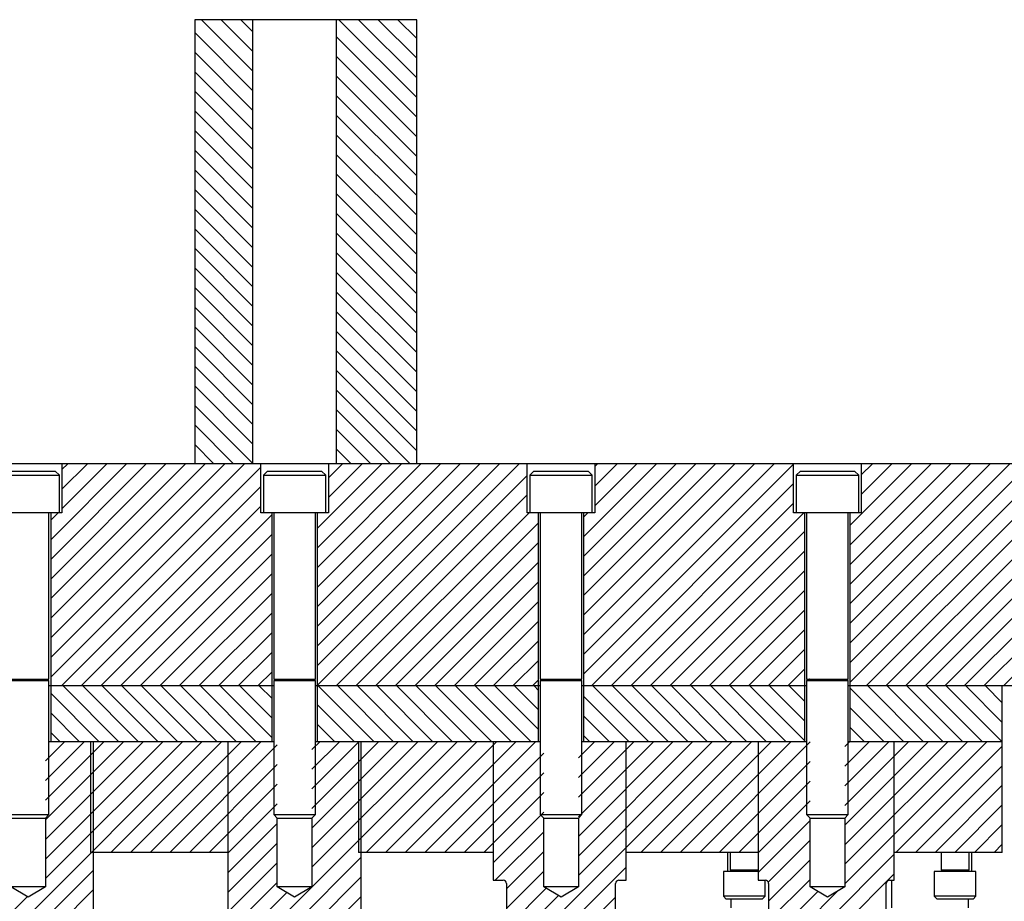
# Model space of a CAD drawing. Header units: inches. Extents: x 1772 to 2706, y -534 to -52.
# Tile 201 of 256: x 1893 to 1902, y -402 to -394. Entities that reach past the tile are written whole.
import ezdxf

# ---------------------------------------------------------------- set-up
doc = ezdxf.new("R2010")
doc.units = ezdxf.units.IN
doc.header["$LTSCALE"] = 0.5
doc.header["$MEASUREMENT"] = 0
doc.layers.add('SID-M-F', color=202, linetype='Continuous')
doc.layers.add('SID-M-S', color=105, linetype='Continuous')

msp = doc.modelspace()

# ---------------------------------------------------------------- linework, layer by layer
at = {"layer": 'SID-M-F', "linetype": 'Continuous'}
for p, q in [((1894.90341, -394.18356), (1894.44063, -393.72078)), ((1894.90341, -394.00678), (1894.61741, -393.72078)), ((1894.90341, -393.83001), (1894.79418, -393.72078)), ((1896.37841, -394.42112), (1895.67807, -393.72078)), ((1896.37841, -394.24435), (1895.85484, -393.72078)), ((1896.37841, -394.06757), (1896.03162, -393.72078)), ((1896.37841, -393.89079), (1896.2084, -393.72078)), ((1894.90341, -394.36034), (1894.37841, -393.83534)), ((1896.37841, -394.5979), (1895.65341, -393.8729)), ((1894.90341, -394.53711), (1894.37841, -394.01211)), ((1896.37841, -394.77468), (1895.65341, -394.04968)), ((1894.90341, -394.71389), (1894.37841, -394.18889)), ((1896.37841, -394.95145), (1895.65341, -394.22645)), ((1894.90341, -394.89067), (1894.37841, -394.36567)), ((1896.37841, -395.12823), (1895.65341, -394.40323)), ((1894.90341, -395.06744), (1894.37841, -394.54244)), ((1896.37841, -395.30501), (1895.65341, -394.58001)), ((1894.90341, -395.24422), (1894.37841, -394.71922)), ((1896.37841, -395.48178), (1895.65341, -394.75678)), ((1894.90341, -395.421), (1894.37841, -394.896)), ((1896.37841, -395.65856), (1895.65341, -394.93356)), ((1894.90341, -395.59777), (1894.37841, -395.07277)), ((1896.37841, -395.83534), (1895.65341, -395.11034)), ((1894.90341, -395.77455), (1894.37841, -395.24955)), ((1896.37841, -396.01211), (1895.65341, -395.28711)), ((1894.90341, -395.95133), (1894.37841, -395.42633)), ((1896.37841, -396.18889), (1895.65341, -395.46389)), ((1894.90341, -396.1281), (1894.37841, -395.6031)), ((1896.37841, -396.36567), (1895.65341, -395.64067)), ((1894.90341, -396.30488), (1894.37841, -395.77988)), ((1896.37841, -396.54244), (1895.65341, -395.81744)), ((1894.90341, -396.48166), (1894.37841, -395.95666)), ((1896.37841, -396.71922), (1895.65341, -395.99422)), ((1894.90341, -396.65843), (1894.37841, -396.13343)), ((1896.37841, -396.896), (1895.65341, -396.171)), ((1894.90341, -396.83521), (1894.37841, -396.31021)), ((1896.37841, -397.07277), (1895.65341, -396.34777)), ((1894.90341, -397.01199), (1894.37841, -396.48699)), ((1896.37841, -397.24955), (1895.65341, -396.52455)), ((1894.90341, -397.18876), (1894.37841, -396.66376)), ((1896.37841, -397.42633), (1895.65341, -396.70133)), ((1894.90341, -397.36554), (1894.37841, -396.84054)), ((1896.37841, -397.6031), (1895.65341, -396.8781)), ((1894.90341, -397.54232), (1894.37841, -397.01732)), ((1896.31931, -397.72078), (1895.65341, -397.05488)), ((1894.90341, -397.71909), (1894.37841, -397.19409)), ((1896.14253, -397.72078), (1895.65341, -397.23166)), ((1894.72832, -397.72078), (1894.37841, -397.37087)), ((1895.96576, -397.72078), (1895.65341, -397.40843)), ((1894.55154, -397.72078), (1894.37841, -397.54765)), ((1895.78898, -397.72078), (1895.65341, -397.58521)), ((1893.08141, -398.40459), (1893.76521, -397.72078)), ((1893.08141, -398.58136), (1893.94199, -397.72078)), ((1893.08141, -398.75814), (1894.11876, -397.72078)), ((1893.08141, -398.93492), (1894.29554, -397.72078)), ((1893.08141, -399.11169), (1894.47232, -397.72078)), ((1893.08141, -399.28847), (1894.64909, -397.72078)), ((1893.08141, -399.46525), (1894.82587, -397.72078)), ((1893.08141, -399.64202), (1894.97391, -397.74952)), ((1893.18291, -397.77276), (1893.23488, -397.72078)), ((1893.18291, -397.94953), (1893.41166, -397.72078)), ((1893.18291, -398.12631), (1893.58843, -397.72078)), ((1895.48141, -398.30268), (1896.06331, -397.72078)), ((1895.48141, -398.47946), (1896.24008, -397.72078)), ((1895.48141, -398.65624), (1896.41686, -397.72078)), ((1895.48141, -398.83301), (1896.59364, -397.72078)), ((1895.48141, -399.00979), (1896.77041, -397.72078)), ((1895.48141, -399.18657), (1896.94719, -397.72078)), ((1895.48141, -399.36334), (1897.12397, -397.72078)), ((1895.48141, -399.54012), (1897.30074, -397.72078)), ((1895.58291, -397.84763), (1895.70975, -397.72078)), ((1895.58291, -398.02441), (1895.88653, -397.72078)), ((1897.88141, -398.37756), (1898.53818, -397.72078)), ((1897.88141, -398.55433), (1898.71496, -397.72078)), ((1897.88141, -398.73111), (1898.89173, -397.72078)), ((1897.88141, -398.90789), (1899.06851, -397.72078)), ((1897.88141, -399.08466), (1899.24529, -397.72078)), ((1897.88141, -399.26144), (1899.42206, -397.72078)), ((1897.88141, -399.43822), (1899.59884, -397.72078)), ((1897.88141, -399.61499), (1899.77391, -397.72249)), ((1897.98291, -397.74573), (1898.00785, -397.72078)), ((1897.98291, -397.9225), (1898.18463, -397.72078)), ((1897.98291, -398.09928), (1898.3614, -397.72078)), ((1900.28141, -398.27565), (1900.83628, -397.72078)), ((1900.28141, -398.45243), (1901.01305, -397.72078)), ((1900.28141, -398.62921), (1901.18983, -397.72078)), ((1900.28141, -398.80598), (1901.36661, -397.72078)), ((1900.28141, -398.98276), (1901.54338, -397.72078)), ((1900.28141, -399.15954), (1901.72016, -397.72078)), ((1900.28141, -399.33631), (1901.89694, -397.72078)), ((1900.28141, -399.51309), (1902.07371, -397.72078)), ((1900.28141, -399.68987), (1902.25049, -397.72078)), ((1900.38291, -397.8206), (1900.48272, -397.72078)), ((1900.38291, -397.99738), (1900.6595, -397.72078)), ((1900.42727, -399.72078), (1902.42727, -397.72078)), ((1900.60404, -399.72078), (1902.60404, -397.72078)), ((1900.78082, -399.72078), (1902.78082, -397.72078)), ((1900.9576, -399.72078), (1902.9576, -397.72078)), ((1901.13437, -399.72078), (1903.13437, -397.72078)), ((1901.31115, -399.72078), (1903.31115, -397.72078)), ((1901.48793, -399.72078), (1903.48793, -397.72078)), ((1901.6647, -399.72078), (1903.6647, -397.72078)), ((1895.48141, -399.7169), (1897.37391, -397.8244)), ((1893.17942, -399.72078), (1894.97391, -397.9263)), ((1897.95239, -399.72078), (1899.77391, -397.89927)), ((1895.6543, -399.72078), (1897.37391, -398.00117)), ((1893.3562, -399.72078), (1894.97391, -398.10308)), ((1898.12917, -399.72078), (1899.77391, -398.07605)), ((1893.08141, -398.22781), (1893.14843, -398.16078)), ((1893.53298, -399.72078), (1895.07541, -398.17835)), ((1895.83107, -399.72078), (1897.39107, -398.16078)), ((1897.88141, -398.20078), (1897.9214, -398.16078)), ((1898.30595, -399.72078), (1899.86595, -398.16078)), ((1896.00785, -399.72078), (1897.47541, -398.25323)), ((1893.70975, -399.72078), (1895.07541, -398.35513)), ((1898.48272, -399.72078), (1899.87541, -398.3281)), ((1896.18463, -399.72078), (1897.47541, -398.43)), ((1893.88653, -399.72078), (1895.07541, -398.53191)), ((1898.6595, -399.72078), (1899.87541, -398.50488)), ((1896.3614, -399.72078), (1897.47541, -398.60678)), ((1894.06331, -399.72078), (1895.07541, -398.70868)), ((1898.83628, -399.72078), (1899.87541, -398.68165)), ((1896.53818, -399.72078), (1897.47541, -398.78356)), ((1894.24008, -399.72078), (1895.07541, -398.88546)), ((1899.01305, -399.72078), (1899.87541, -398.85843)), ((1896.71496, -399.72078), (1897.47541, -398.96033)), ((1894.41686, -399.72078), (1895.07541, -399.06224)), ((1899.18983, -399.72078), (1899.87541, -399.03521)), ((1896.89173, -399.72078), (1897.47541, -399.13711)), ((1894.59364, -399.72078), (1895.07541, -399.23901)), ((1899.36661, -399.72078), (1899.87541, -399.21198)), ((1897.06851, -399.72078), (1897.47541, -399.31389)), ((1894.77041, -399.72078), (1895.07541, -399.41579)), ((1899.54338, -399.72078), (1899.87541, -399.38876)), ((1897.24529, -399.72078), (1897.47541, -399.49066)), ((1894.94719, -399.72078), (1895.07541, -399.59257)), ((1899.72016, -399.72078), (1899.87541, -399.56554)), ((1893.69279, -400.22078), (1893.19279, -399.72078)), ((1893.86956, -400.22078), (1893.36956, -399.72078)), ((1894.04634, -400.22078), (1893.54634, -399.72078)), ((1894.22312, -400.22078), (1893.72312, -399.72078)), ((1894.39989, -400.22078), (1893.89989, -399.72078)), ((1894.57667, -400.22078), (1894.07667, -399.72078)), ((1894.75345, -400.22078), (1894.25345, -399.72078)), ((1894.93022, -400.22078), (1894.43022, -399.72078)), ((1895.07541, -400.18919), (1894.607, -399.72078)), ((1895.07541, -400.01241), (1894.78378, -399.72078)), ((1895.07541, -399.83564), (1894.96055, -399.72078)), ((1895.99088, -400.22078), (1895.49088, -399.72078)), ((1896.16766, -400.22078), (1895.66766, -399.72078)), ((1896.34444, -400.22078), (1895.84444, -399.72078)), ((1896.52121, -400.22078), (1896.02121, -399.72078)), ((1896.69799, -400.22078), (1896.19799, -399.72078)), ((1896.87477, -400.22078), (1896.37477, -399.72078)), ((1897.05154, -400.22078), (1896.55154, -399.72078)), ((1897.22832, -400.22078), (1896.72832, -399.72078)), ((1897.4051, -400.22078), (1896.9051, -399.72078)), ((1897.47541, -400.11432), (1897.08187, -399.72078)), ((1897.47541, -399.93754), (1897.25865, -399.72078)), ((1897.42206, -399.72078), (1897.47541, -399.66744)), ((1897.47541, -399.76076), (1897.43543, -399.72078)), ((1898.46576, -400.22078), (1897.96576, -399.72078)), ((1898.64253, -400.22078), (1898.14253, -399.72078)), ((1898.81931, -400.22078), (1898.31931, -399.72078)), ((1898.99609, -400.22078), (1898.49609, -399.72078)), ((1899.17286, -400.22078), (1898.67286, -399.72078)), ((1899.34964, -400.22078), (1898.84964, -399.72078)), ((1899.52642, -400.22078), (1899.02642, -399.72078)), ((1899.70319, -400.22078), (1899.20319, -399.72078)), ((1899.87541, -400.21622), (1899.37997, -399.72078)), ((1899.87541, -400.03944), (1899.55675, -399.72078)), ((1899.87541, -399.86267), (1899.73352, -399.72078)), ((1900.94063, -400.22078), (1900.44063, -399.72078)), ((1901.11741, -400.22078), (1900.61741, -399.72078)), ((1901.29418, -400.22078), (1900.79418, -399.72078)), ((1901.47096, -400.22078), (1900.97096, -399.72078)), ((1901.64774, -400.22078), (1901.14774, -399.72078)), ((1901.65341, -400.04968), (1901.32451, -399.72078)), ((1901.65341, -399.8729), (1901.50129, -399.72078)), ((1893.51601, -400.22078), (1893.08141, -399.78618)), ((1898.28898, -400.22078), (1897.88141, -399.81321)), ((1900.76385, -400.22078), (1900.28141, -399.73834)), ((1895.81411, -400.22078), (1895.48141, -399.88808)), ((1893.33923, -400.22078), (1893.08141, -399.96296)), ((1898.1122, -400.22078), (1897.88141, -399.98999)), ((1900.58708, -400.22078), (1900.28141, -399.91511)), ((1895.63733, -400.22078), (1895.48141, -400.06486)), ((1893.16246, -400.22078), (1893.08141, -400.13973)), ((1897.93543, -400.22078), (1897.88141, -400.16676)), ((1900.4103, -400.22078), (1900.28141, -400.09189)), ((1892.29091, -402.37707), (1894.44719, -400.22078)), ((1893.03466, -400.39588), (1893.20975, -400.22078)), ((1893.03466, -400.57266), (1893.38653, -400.22078)), ((1893.03466, -400.74943), (1893.56331, -400.22078)), ((1893.03466, -400.92621), (1893.74008, -400.22078)), ((1893.03466, -401.10299), (1893.91686, -400.22078)), ((1893.03466, -401.27976), (1894.09364, -400.22078)), ((1893.03466, -401.45654), (1894.27041, -400.22078)), ((1893.62397, -401.22078), (1894.62397, -400.22078)), ((1893.80074, -401.22078), (1894.80074, -400.22078)), ((1893.97752, -401.22078), (1894.97752, -400.22078)), ((1894.1543, -401.22078), (1895.12216, -400.25292)), ((1894.67841, -402.28766), (1896.74529, -400.22078)), ((1895.43466, -400.29398), (1895.50785, -400.22078)), ((1895.43466, -400.47075), (1895.68463, -400.22078)), ((1895.43466, -400.64753), (1895.8614, -400.22078)), ((1895.43466, -400.82431), (1896.03818, -400.22078)), ((1895.43466, -401.00108), (1896.21496, -400.22078)), ((1895.43466, -401.17786), (1896.39173, -400.22078)), ((1895.43466, -401.35464), (1896.56851, -400.22078)), ((1895.92206, -401.22078), (1896.92206, -400.22078)), ((1896.09884, -401.22078), (1897.09884, -400.22078)), ((1896.27562, -401.22078), (1897.27562, -400.22078)), ((1896.45239, -401.22078), (1897.45239, -400.22078)), ((1897.18641, -402.25454), (1899.22016, -400.22078)), ((1897.83466, -400.36885), (1897.98272, -400.22078)), ((1897.83466, -400.54563), (1898.1595, -400.22078)), ((1897.83466, -400.7224), (1898.33628, -400.22078)), ((1897.83466, -400.89918), (1898.51305, -400.22078)), ((1897.83466, -401.07596), (1898.68983, -400.22078)), ((1897.83466, -401.25273), (1898.86661, -400.22078)), ((1897.83466, -401.42951), (1899.04338, -400.22078)), ((1898.39694, -401.22078), (1899.39694, -400.22078)), ((1898.57371, -401.22078), (1899.57371, -400.22078)), ((1898.75049, -401.22078), (1899.75049, -400.22078)), ((1898.92727, -401.22078), (1899.92216, -400.22589)), ((1900.23466, -400.26695), (1900.28082, -400.22078)), ((1900.23466, -400.44372), (1900.4576, -400.22078)), ((1900.23466, -400.6205), (1900.63437, -400.22078)), ((1900.23466, -400.79728), (1900.81115, -400.22078)), ((1900.23466, -400.97405), (1900.98793, -400.22078)), ((1900.23466, -401.15083), (1901.1647, -400.22078)), ((1900.23466, -401.32761), (1901.34148, -400.22078)), ((1900.23466, -401.50438), (1901.51826, -400.22078)), ((1900.69503, -401.22078), (1901.65341, -400.26241)), ((1896.62917, -401.22078), (1897.52216, -400.3278)), ((1894.33107, -401.22078), (1895.12216, -400.4297)), ((1899.10404, -401.22078), (1899.92216, -400.40267)), ((1900.87181, -401.22078), (1901.65341, -400.43919)), ((1896.80595, -401.22078), (1897.52216, -400.50457)), ((1894.50785, -401.22078), (1895.12216, -400.60648)), ((1899.28082, -401.22078), (1899.92216, -400.57945)), ((1901.04859, -401.22078), (1901.65341, -400.61596)), ((1896.98272, -401.22078), (1897.52216, -400.68135)), ((1894.67841, -401.227), (1895.12216, -400.78325)), ((1899.45341, -401.22497), (1899.92216, -400.75622)), ((1901.22536, -401.22078), (1901.65341, -400.79274)), ((1897.06591, -401.31438), (1897.52216, -400.85813)), ((1894.67841, -401.40378), (1895.12216, -400.96003)), ((1899.45341, -401.40175), (1899.92216, -400.933)), ((1901.40214, -401.22078), (1901.65341, -400.96952)), ((1897.08628, -401.47078), (1897.52216, -401.0349)), ((1894.67841, -401.58056), (1895.12216, -401.13681)), ((1899.54491, -401.48703), (1899.92216, -401.10978)), ((1901.57892, -401.22078), (1901.65341, -401.14629)), ((1897.18641, -401.54743), (1897.52216, -401.21168)), ((1899.54841, -402.36741), (1900.67841, -401.23741)), ((1894.67841, -402.46444), (1895.87841, -401.26444)), ((1894.67841, -401.75733), (1895.12216, -401.31358)), ((1899.54841, -401.6603), (1899.92216, -401.28655)), ((1892.29091, -402.55384), (1893.46591, -401.37884)), ((1897.18641, -402.43131), (1898.26591, -401.35181)), ((1897.18641, -401.72421), (1897.52216, -401.38846)), ((1899.54841, -402.54419), (1900.67841, -401.41419)), ((1894.67841, -402.64122), (1895.87841, -401.44122)), ((1894.67841, -401.93411), (1895.12216, -401.49036)), ((1899.54841, -401.83708), (1899.92216, -401.46333)), ((1892.30966, -402.71187), (1893.46591, -401.55562)), ((1894.67841, -402.11089), (1895.20733, -401.58196)), ((1897.18641, -401.90098), (1897.54368, -401.54371)), ((1899.54841, -402.19063), (1900.16851, -401.57053)), ((1899.54841, -402.01386), (1899.99045, -401.57182)), ((1892.29091, -402.20029), (1892.87099, -401.62021)), ((1893.50562, -403.99078), (1895.87841, -401.61799)), ((1897.18641, -402.07776), (1897.6541, -401.61006)), ((1897.18641, -402.60809), (1898.17041, -401.62409))]:
    msp.add_line(p, q, dxfattribs=at)
at = {"layer": 'SID-M-S'}
for p, q in [((1894.37841, -393.72078), (1894.37841, -397.72078)), ((1896.37841, -393.72078), (1894.37841, -393.72078)), ((1894.90341, -397.72078), (1894.90341, -393.72078)), ((1895.65341, -393.72078), (1895.65341, -397.72078)), ((1896.37841, -397.72078), (1896.37841, -393.72078)), ((1919.12841, -397.72078), (1873.62841, -397.72078)), ((1893.18291, -397.72078), (1893.18291, -398.16078)), ((1894.97391, -398.16078), (1894.97391, -397.72078)), ((1895.58291, -397.72078), (1895.58291, -398.16078)), ((1897.37391, -398.16078), (1897.37391, -397.72078)), ((1897.98291, -397.72078), (1897.98291, -398.16078)), ((1899.77391, -398.16078), (1899.77391, -397.72078)), ((1900.38291, -397.72078), (1900.38291, -398.16078)), ((1892.59716, -397.82328), (1893.15966, -397.82328)), ((1892.63466, -397.78578), (1893.12216, -397.78578)), ((1893.15966, -397.82328), (1893.12216, -397.78578)), ((1893.15966, -398.16078), (1893.15966, -397.82328)), ((1895.03466, -397.78578), (1894.99716, -397.82328)), ((1894.99716, -397.82328), (1894.99716, -398.16078)), ((1894.99716, -397.82328), (1895.55966, -397.82328)), ((1895.03466, -397.78578), (1895.52216, -397.78578)), ((1895.55966, -397.82328), (1895.52216, -397.78578)), ((1895.55966, -398.16078), (1895.55966, -397.82328)), ((1897.43466, -397.78578), (1897.39716, -397.82328)), ((1897.39716, -397.82328), (1897.39716, -398.16078)), ((1897.39716, -397.82328), (1897.95966, -397.82328)), ((1897.43466, -397.78578), (1897.92216, -397.78578)), ((1897.95966, -397.82328), (1897.92216, -397.78578)), ((1897.95966, -398.16078), (1897.95966, -397.82328)), ((1899.83466, -397.78578), (1899.79716, -397.82328)), ((1899.79716, -397.82328), (1899.79716, -398.16078)), ((1899.79716, -397.82328), (1900.35966, -397.82328)), ((1899.83466, -397.78578), (1900.32216, -397.78578)), ((1900.35966, -397.82328), (1900.32216, -397.78578)), ((1900.35966, -398.16078), (1900.35966, -397.82328)), ((1893.18291, -398.16078), (1892.57391, -398.16078)), ((1893.06591, -399.66118), (1893.06591, -398.16078)), ((1893.08141, -398.16078), (1893.08141, -400.22078)), ((1895.58291, -398.16078), (1894.97391, -398.16078)), ((1895.07541, -400.22078), (1895.07541, -398.16078)), ((1895.09091, -398.16078), (1895.09091, -399.66118)), ((1895.46591, -399.66118), (1895.46591, -398.16078)), ((1895.48141, -398.16078), (1895.48141, -400.22078)), ((1897.98291, -398.16078), (1897.37391, -398.16078)), ((1897.47541, -400.22078), (1897.47541, -398.16078)), ((1897.49091, -398.16078), (1897.49091, -399.66118)), ((1897.86591, -399.66118), (1897.86591, -398.16078)), ((1897.88141, -398.16078), (1897.88141, -400.22078)), ((1900.38291, -398.16078), (1899.77391, -398.16078)), ((1899.87541, -400.22078), (1899.87541, -398.16078)), ((1899.89091, -398.16078), (1899.89091, -399.66118)), ((1900.26591, -399.66118), (1900.26591, -398.16078)), ((1900.28141, -398.16078), (1900.28141, -400.22078)), ((1892.69091, -399.66118), (1893.06591, -399.66118)), ((1892.69091, -399.67255), (1893.06591, -399.67255)), ((1892.71796, -399.66271), (1893.03885, -399.66271)), ((1893.06591, -399.67255), (1893.03885, -399.66271)), ((1893.06591, -400.87953), (1893.06591, -399.67255)), ((1895.09091, -399.72078), (1893.06591, -399.72078)), ((1895.09091, -399.66118), (1895.46591, -399.66118)), ((1895.11796, -399.66271), (1895.09091, -399.67255)), ((1895.09091, -399.67255), (1895.09091, -400.87953)), ((1895.09091, -399.67255), (1895.46591, -399.67255)), ((1895.11796, -399.66271), (1895.43885, -399.66271)), ((1895.46591, -399.67255), (1895.43885, -399.66271)), ((1895.46591, -400.87953), (1895.46591, -399.67255)), ((1897.49091, -399.72078), (1895.46591, -399.72078)), ((1897.49091, -399.66118), (1897.86591, -399.66118)), ((1897.51796, -399.66271), (1897.49091, -399.67255)), ((1897.49091, -399.67255), (1897.49091, -400.87953)), ((1897.49091, -399.67255), (1897.86591, -399.67255)), ((1897.51796, -399.66271), (1897.83885, -399.66271)), ((1897.86591, -399.67255), (1897.83885, -399.66271)), ((1897.86591, -400.87953), (1897.86591, -399.67255)), ((1899.89091, -399.72078), (1897.86591, -399.72078)), ((1899.89091, -399.66118), (1900.26591, -399.66118)), ((1899.91796, -399.66271), (1899.89091, -399.67255)), ((1899.89091, -399.67255), (1899.89091, -400.87953)), ((1899.89091, -399.67255), (1900.26591, -399.67255)), ((1899.91796, -399.66271), (1900.23885, -399.66271)), ((1900.26591, -399.67255), (1900.23885, -399.66271)), ((1900.26591, -400.87953), (1900.26591, -399.67255)), ((1906.64849, -399.72078), (1900.26591, -399.72078)), ((1901.65341, -401.22078), (1901.65341, -399.72078)), ((1893.06591, -400.22078), (1895.09091, -400.22078)), ((1893.44091, -400.22078), (1893.44091, -401.22078)), ((1893.46591, -402.67165), (1893.46591, -400.22078)), ((1894.67841, -400.22078), (1894.67841, -402.65166)), ((1895.46591, -400.22078), (1897.49091, -400.22078)), ((1895.85341, -400.22078), (1895.85341, -401.22078)), ((1895.87841, -402.65166), (1895.87841, -400.22078)), ((1897.06591, -400.22078), (1897.06591, -401.47078)), ((1897.86591, -400.22078), (1899.89091, -400.22078)), ((1898.26591, -401.47078), (1898.26591, -400.22078)), ((1899.45341, -400.22078), (1899.45341, -401.47078)), ((1900.26591, -400.22078), (1901.65341, -400.22078)), ((1900.67841, -401.47078), (1900.67841, -400.22078)), ((1892.69091, -400.87953), (1893.06591, -400.87953)), ((1893.03466, -400.91078), (1893.06591, -400.87953)), ((1895.09091, -400.87953), (1895.12216, -400.91078)), ((1895.09091, -400.87953), (1895.46591, -400.87953)), ((1895.43466, -400.91078), (1895.46591, -400.87953)), ((1897.49091, -400.87953), (1897.52216, -400.91078)), ((1897.49091, -400.87953), (1897.86591, -400.87953)), ((1897.83466, -400.91078), (1897.86591, -400.87953)), ((1899.89091, -400.87953), (1899.92216, -400.91078)), ((1899.89091, -400.87953), (1900.26591, -400.87953)), ((1900.23466, -400.91078), (1900.26591, -400.87953)), ((1892.72216, -400.91078), (1893.03466, -400.91078)), ((1893.03466, -400.91078), (1893.03466, -401.53078)), ((1895.12216, -401.53078), (1895.12216, -400.91078)), ((1895.12216, -400.91078), (1895.43466, -400.91078)), ((1895.43466, -400.91078), (1895.43466, -401.53078)), ((1897.52216, -401.53078), (1897.52216, -400.91078)), ((1897.52216, -400.91078), (1897.83466, -400.91078)), ((1897.83466, -400.91078), (1897.83466, -401.53078)), ((1899.92216, -401.53078), (1899.92216, -400.91078)), ((1899.92216, -400.91078), (1900.23466, -400.91078)), ((1900.23466, -400.91078), (1900.23466, -401.53078)), ((1894.67841, -401.22078), (1893.44091, -401.22078)), ((1897.06591, -401.22078), (1895.85341, -401.22078)), ((1899.45341, -401.22078), (1898.26591, -401.22078)), ((1899.17841, -401.22078), (1899.17841, -401.39078)), ((1899.20341, -401.22078), (1899.20341, -401.38147)), ((1901.65341, -401.22078), (1900.67841, -401.22078)), ((1901.10341, -401.22078), (1901.10341, -401.38147)), ((1901.35341, -401.38147), (1901.35341, -401.22078)), ((1901.37841, -401.39078), (1901.37841, -401.22078)), ((1899.14091, -401.39078), (1899.14091, -401.61578)), ((1899.45341, -401.39078), (1899.14091, -401.39078)), ((1899.20341, -401.38147), (1899.22371, -401.38886)), ((1899.45341, -401.38147), (1899.20341, -401.38147)), ((1899.20341, -401.39039), (1899.20341, -401.39078)), ((1899.45341, -401.39039), (1899.20341, -401.39039)), ((1899.4331, -401.38886), (1899.22371, -401.38886)), ((1899.4331, -401.38886), (1899.45341, -401.38147)), ((1901.04091, -401.39078), (1901.04091, -401.61578)), ((1901.41591, -401.39078), (1901.04091, -401.39078)), ((1901.10341, -401.38147), (1901.12371, -401.38886)), ((1901.35341, -401.38147), (1901.10341, -401.38147)), ((1901.10341, -401.39039), (1901.10341, -401.39078)), ((1901.35341, -401.39039), (1901.10341, -401.39039)), ((1901.3331, -401.38886), (1901.12371, -401.38886)), ((1901.3331, -401.38886), (1901.35341, -401.38147)), ((1901.35341, -401.39078), (1901.35341, -401.39039)), ((1901.41591, -401.61578), (1901.41591, -401.39078)), ((1897.06591, -401.47078), (1897.15641, -401.47078)), ((1897.18641, -401.50078), (1897.18641, -403.04578)), ((1898.17041, -403.04578), (1898.17041, -401.50078)), ((1898.20041, -401.47078), (1898.26591, -401.47078)), ((1899.45341, -401.47078), (1899.51841, -401.47078)), ((1899.51591, -401.61578), (1899.51591, -401.47078)), ((1899.54841, -401.50078), (1899.54841, -403.00578)), ((1900.60841, -403.00578), (1900.60841, -401.50078)), ((1900.63841, -401.47078), (1900.67841, -401.47078)), ((1900.65966, -401.72078), (1900.65966, -401.47078)), ((1892.87841, -401.62467), (1892.72216, -401.53078)), ((1893.03466, -401.53078), (1892.72216, -401.53078)), ((1893.03466, -401.53078), (1892.87841, -401.62467)), ((1895.27841, -401.62467), (1895.12216, -401.53078)), ((1895.43466, -401.53078), (1895.12216, -401.53078)), ((1895.43466, -401.53078), (1895.27841, -401.62467)), ((1897.67841, -401.62467), (1897.52216, -401.53078)), ((1897.83466, -401.53078), (1897.52216, -401.53078)), ((1897.83466, -401.53078), (1897.67841, -401.62467)), ((1900.07841, -401.62467), (1899.92216, -401.53078)), ((1900.23466, -401.53078), (1899.92216, -401.53078)), ((1900.23466, -401.53078), (1900.07841, -401.62467)), ((1899.14091, -401.61578), (1899.16591, -401.64078)), ((1899.51591, -401.61578), (1899.14091, -401.61578)), ((1899.49091, -401.64078), (1899.16591, -401.64078)), ((1899.20966, -401.72078), (1899.20966, -401.64078)), ((1899.49091, -401.64078), (1899.51591, -401.61578)), ((1901.04091, -401.61578), (1901.06591, -401.64078)), ((1901.41591, -401.61578), (1901.04091, -401.61578)), ((1901.39091, -401.64078), (1901.06591, -401.64078)), ((1901.34716, -401.64078), (1901.34716, -401.72078)), ((1901.39091, -401.64078), (1901.41591, -401.61578))]:
    msp.add_line(p, q, dxfattribs=at)
for centre, radius, start, end in [((1893.03912, -399.66197), 0.000787, 90, 250), ((1895.11769, -399.66197), 0.000787, 290, 90), ((1895.43912, -399.66197), 0.000787, 90, 250), ((1897.51769, -399.66197), 0.000787, 290, 90), ((1897.83912, -399.66197), 0.000787, 90, 250), ((1899.91769, -399.66197), 0.000787, 290, 90), ((1900.23912, -399.66197), 0.000787, 90, 250), ((1899.22344, -401.3896), 0.000787, 270, 70), ((1899.43337, -401.3896), 0.000787, 110, 270), ((1901.12344, -401.3896), 0.000787, 270, 70), ((1901.33337, -401.3896), 0.000787, 110, 270), ((1897.15641, -401.50078), 0.03, 0, 90), ((1898.20041, -401.50078), 0.03, 90, 180), ((1899.51841, -401.50078), 0.03, 0, 90), ((1900.63841, -401.50078), 0.03, 90, 180)]:
    msp.add_arc(centre, radius, start, end, dxfattribs=at)

doc.saveas('drawing.dxf')
